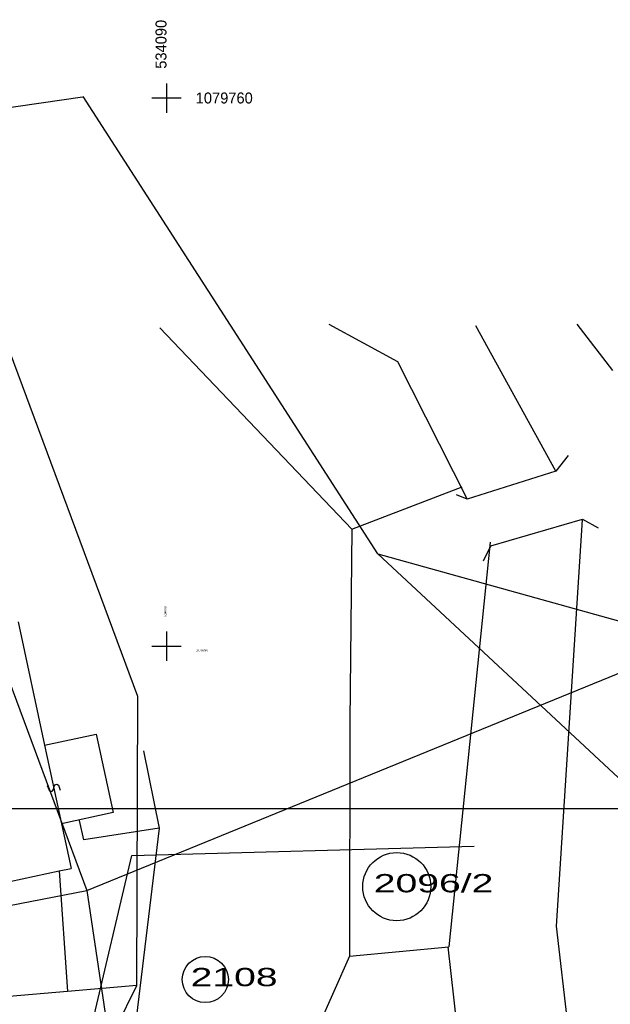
# Model space of a CAD drawing. Extents: x -667835 to -63364, y -1149389 to -953716.
# Tile 23 of 29: x -517280 to -484949, y -1048853 to -994955. Entities that reach past the tile are written whole.
import ezdxf

# ---------------------------------------------------------------- set-up
doc = ezdxf.new("R2010")
doc.units = 0
doc.header["$MEASUREMENT"] = 0
for name, color, linetype in [('legenda', 13, 'Continuous'), ('podklad- geometr', 1, 'Continuous'), ('texty', 8, 'Continuous')]:
    doc.layers.add(name, color=color, linetype=linetype)
doc.styles.add('SPIRITTXTSTYLE1', font='ROMAN')
doc.styles.add('SPIRITTXTSTYLE5', font='txt')
doc.linetypes.add('642', pattern='A,0,-1,[96,situace.shx,S=0.001748,R=0,X=-1,Y=0],0', length=1)
doc.linetypes.add('648', pattern='A,0,-1,[102,situace.shx,S=0.001672,R=0,X=-1,Y=0],0', length=1)
doc.linetypes.add('KAN-LIT', pattern='A,0,-1,[39,situace.shx,S=0.001166,R=0,X=-1,Y=0],0', length=1)
doc.linetypes.add('NN', pattern='A,0,-1,[44,situace.shx,S=0.000798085,R=0,X=-1,Y=0],0', length=1)
doc.linetypes.add('PLYN-EXT', pattern='A,0,-1,[42,situace.shx,S=0.000796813,R=0,X=-1,Y=0],0', length=1)
doc.linetypes.add('SLABOPR', pattern='A,0,-1,[43,situace.shx,S=0.001138,R=0,X=-1,Y=0],0', length=1)

msp = doc.modelspace()

# ---------------------------------------------------------------- linework, layer by layer
at = {"layer": 'legenda', "color": 6, "linetype": '648', "ltscale": 6885}
msp.add_line((-525140.4429, -1000833.5109, 900), (-513848.5356, -999175.9172, 900), dxfattribs=at)
at = {"layer": 'legenda', "color": 6, "linetype": 'SLABOPR', "ltscale": 3500}
for p, q in [((-497673.1684, -1024187.6281, 900), (-513806.0845, -999152.0656, 900)), ((-470209.4419, -1049762.927, 900), (-497673.1684, -1024187.6281, 900)), ((-497673.1684, -1024187.6281, 900), (-480245.3013, -1029043.6984, 900))]:
    msp.add_line(p, q, dxfattribs=at)
at = {"layer": 'legenda', "color": 5, "linetype": 'NN', "ltscale": 3500}
for p, q in [((-520244.6567, -1024809.757, 900), (-513607.8305, -1042627.5891, 900)), ((-513607.8305, -1042627.5891, 900), (-480958.0591, -1029278.0305, 900)), ((-513607.8305, -1042627.5891, 900), (-506840.0005, -1087533.1711, 900))]:
    msp.add_line(p, q, dxfattribs=at)
at = {"layer": 'legenda', "color": 3, "linetype": 'PLYN-EXT', "ltscale": 6885}
for p, q in [((-510493.9497, -1034982.9367, 900), (-509645.2837, -1039208.6867, 900)), ((-513764.8462, -1039845.2023, 900), (-514012.3755, -1038784.343, 900)), ((-509645.2837, -1039208.6867, 900), (-513764.8462, -1039845.2023, 900))]:
    msp.add_line(p, q, dxfattribs=at)
at = {"layer": 'legenda', "color": 1, "linetype": 'Continuous', "ltscale": 5625}
msp.add_line((-427806.5747, -1038160.4484), (-577806.5708, -1038160.4484), dxfattribs=at)
at = {"layer": 'legenda', "color": 3, "linetype": 'PLYN-EXT', "ltscale": 3500}
msp.add_line((-509645.2837, -1039208.6867, 900), (-513533.0239, -1071472.809, 900), dxfattribs=at)
at = {"layer": 'legenda', "color": 4, "linetype": 'KAN-LIT', "ltscale": 2250}
msp.add_line((-511137.4946, -1040708.7219), (-492398.5825, -1040199.8156), dxfattribs=at)
at = {"layer": 'legenda', "color": 12, "linetype": 'KAN-LIT', "ltscale": 2250}
msp.add_line((-517195.8618, -1066421.988), (-511137.4946, -1040708.7219), dxfattribs=at)
at = {"layer": 'legenda', "color": 5, "linetype": '642', "ltscale": 3500}
msp.add_line((-523319.8354, -1044516.052, 900), (-513607.8305, -1042627.5891, 900), dxfattribs=at)
at = {"layer": 'podklad- geometr', "color": 1, "linetype": 'Continuous', "ltscale": 1000}
for p, q in [((-509244.8384, -998450.4172, -899100), (-509244.8384, -1000050.3234, -899100)), ((-510045.1763, -999240.2844, -899100), (-508444.8872, -999240.2844, -899100)), ((-510804.8208, -1032010.382, -899100), (-522404.8872, -1000830.5031, -899100)), ((-500357.9536, -1011629.8117, -899100), (-496592.6997, -1013669.3703, -899100)), ((-484819.5591, -1014166.0734, -899100), (-486764.9497, -1011624.4367, -899100)), ((-499102.8716, -1022847.3898, -899100), (-509614.2016, -1011825.9172, -899100)), ((-487924.7778, -1019670.382, -899100), (-492317.5708, -1011708.257, -899100)), ((-496592.6997, -1013669.3703, -899100), (-492788.227, -1021200.05, -899100)), ((-487258.0122, -1018807.4953, -899100), (-487924.7778, -1019670.382, -899100)), ((-487924.7778, -1019670.382, -899100), (-492788.227, -1021200.05, -899100)), ((-499102.8716, -1022847.3898, -899100), (-493062.7778, -1020533.2766, -899100)), ((-492788.227, -1021200.05, -899100), (-493376.5473, -1020964.7219, -899100)), ((-491493.9223, -1023749.343, -899100), (-486473.5864, -1022298.1203, -899100)), ((-487885.5552, -1044575.9875, -899100), (-486473.5864, -1022337.343, -899100)), ((-486473.5864, -1022298.1203, -899100), (-485610.7192, -1022768.7883, -899100)), ((-499102.8716, -1022847.3898, -899100), (-499214.8286, -1033380.4523, -899100)), ((-491519.4731, -1023558.8547, -899100), (-493794.852, -1045706.173, -899100)), ((-491886.1372, -1024573.007, -899100), (-491493.9223, -1023749.343, -899100)), ((-517364.8852, -1027920.3234, -899100), (-515914.9731, -1034670.2961, -899100)), ((-509244.8384, -1028450.5227, -899100), (-509244.8384, -1030050.425, -899100)), ((-510045.1763, -1029240.3977, -899100), (-508444.8872, -1029240.3977, -899100)), ((-510874.9712, -1047820.6574, -899100), (-510804.8208, -1032010.382, -899100)), ((-499214.8286, -1033380.4523, -899100), (-499234.9848, -1046210.2902, -899100)), ((-515914.9731, -1034670.2961, -899100), (-513084.9126, -1034060.6438, -899100)), ((-513084.9126, -1034060.6438, -899100), (-512155.1255, -1038360.382, -899100)), ((-515914.9731, -1034670.2961, -899100), (-514994.8735, -1038970.4211, -899100)), ((-512155.1255, -1038360.382, -899100), (-514994.8735, -1038970.4211, -899100)), ((-514994.8735, -1038970.4211, -899100), (-514465.061, -1041410.5832, -899100)), ((-534994.8164, -1045820.3918, -899100), (-515115.022, -1041550.4973, -899100)), ((-515115.022, -1041550.4973, -899100), (-514465.061, -1041410.5832, -899100)), ((-515115.022, -1041550.4973, -899100), (-514665.0493, -1048150.4816, -899100)), ((-485453.8286, -1065990.8059, -899100), (-487885.5552, -1044575.9875, -899100)), ((-499234.9848, -1046210.2902, -899100), (-493794.852, -1045706.173, -899100)), ((-493842.352, -1045710.5754, -899100), (-491588.3559, -1065457.7722, -899100)), ((-499234.9848, -1046210.2902, -899100), (-507165.1196, -1064210.3547, -899100)), ((-514665.0493, -1048150.4816, -899100), (-547614.9761, -1051020.4621, -899100)), ((-510874.9712, -1047820.6574, -899100), (-514665.0493, -1048150.4816, -899100)), ((-512284.9614, -1050690.6379, -899100), (-510874.9712, -1047820.6574, -899100))]:
    msp.add_line(p, q, dxfattribs=at)
at = {"layer": 'podklad- geometr', "color": 7, "linetype": 'Continuous'}
for p, q in [((-515768.2348, -1036870.7766, -899100), (-515670.1098, -1037136.7375, -899100)), ((-515436.6509, -1037086.7883, -899100), (-515391.5513, -1036912.2609, -899100)), ((-515391.5513, -1036912.2609, -899100), (-515329.2622, -1036818.0773, -899100)), ((-515329.2622, -1036818.0773, -899100), (-515250.4302, -1036801.2141, -899100)), ((-515250.4302, -1036801.2141, -899100), (-515158.0903, -1036862.3078, -899100)), ((-515158.0903, -1036862.3078, -899100), (-515059.9673, -1037128.2688, -899100)), ((-515670.1098, -1037136.7375, -899100), (-515577.77, -1037197.8352, -899100)), ((-515577.77, -1037197.8352, -899100), (-515498.9399, -1037180.968, -899100)), ((-515498.9399, -1037180.968, -899100), (-515436.6509, -1037086.7883, -899100))]:
    msp.add_line(p, q, dxfattribs=at)
at = {"layer": 'texty', "color": 1, "linetype": 'Continuous', "ltscale": 3500}
for centre, radius in [((-496639.4927, -1042412.4582, 900), 1863.8585), ((-507118.8774, -1047498.9973, 900), 1263.389)]:
    msp.add_circle(centre, radius, dxfattribs=at)

# ---------------------------------------------------------------- texts
at = {"layer": 'podklad- geometr', "color": 1, "linetype": 'Continuous', "ltscale": 1000}
for height, style, p in [(600, 'SPIRITTXTSTYLE5', (-509244.8384, -997640.3859, -899100)), (125, 'SPIRITTXTSTYLE1', (-509244.8384, -1027640.4953, -899100))]:
    msp.add_text('534090', height=height, rotation=90.0000025, dxfattribs=dict(at, style=style)).set_placement(p)
for s, height, style, p in [('1079760', 600, 'SPIRITTXTSTYLE5', (-507644.936, -999540.2766, -899100)), ('1079790', 125, 'SPIRITTXTSTYLE1', (-507644.936, -1029540.3781, -899100))]:
    msp.add_text(s, height=height, dxfattribs=dict(at, style=style)).set_placement(p)
at = {"layer": 'texty', "color": 1, "linetype": 'Continuous', "ltscale": 3500, "style": 'SPIRITTXTSTYLE1', "width": 1.6}
for s, p in [('2096/2', (-497895.3052, -1042723.3781, 900)), ('2108', (-507923.5825, -1047861.1906, 900))]:
    msp.add_text(s, height=1000, dxfattribs=at).set_placement(p)

doc.saveas('drawing.dxf')
